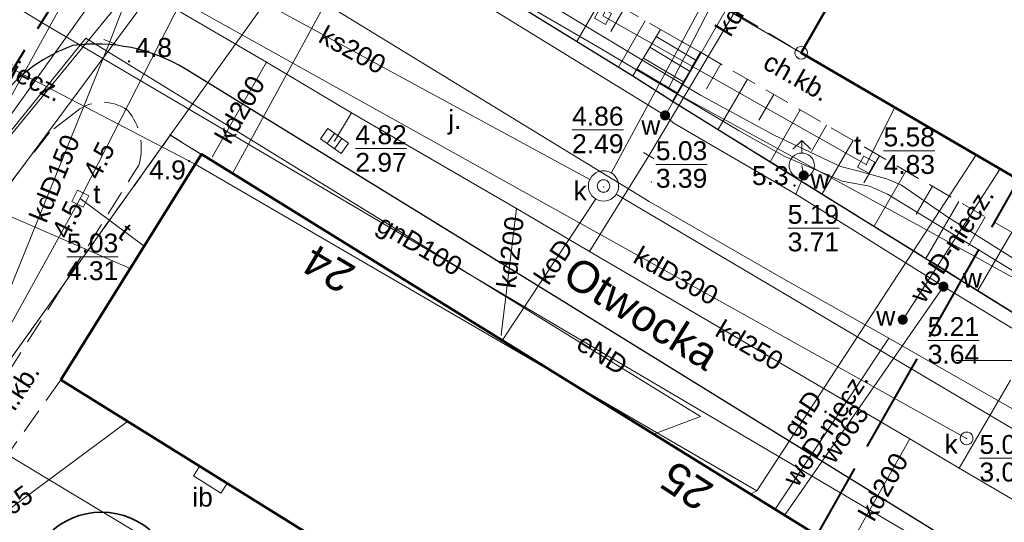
# Model space of a CAD drawing. Extents: x 5477758 to 5478338, y 5918274 to 5918502.
# Tile 63 of 155: x 5477910 to 5477949, y 5918394 to 5918414. Entities that reach past the tile are written whole.
import ezdxf
from ezdxf.enums import TextEntityAlignment as Align

# ---------------------------------------------------------------- set-up
doc = ezdxf.new("R2010")
doc.units = 0
doc.header["$PDSIZE"] = 0.75
for name, pattern in [('PRZER1-1', [2, 1, -1]), ('PRZER2-1', [3, 2, -1]), ('PRZER3-1', [4, 3, -1]), ('PRZER4-1', [5, 4, -1])]:
    doc.linetypes.add(name, pattern=pattern)
doc.layers.get('0').update_dxf_attribs({"linetype": 'CONTINUOUS', "lineweight": 13})
for name, color, linetype, lineweight in [('GELULI_O', 7, 'PRZER3-1', 18), ('GEPADR_O', 236, 'CONTINUOUS', 18), ('GEPPGD', 7, 'CONTINUOUS', 18), ('GESBZO', 7, 'CONTINUOUS', 50), ('GESDZI', 7, 'CONTINUOUS', 18), ('GESUZY', 96, 'PRZER1-1', 18), ('GSLKRW', 7, 'CONTINUOUS', 25), ('GSPPRB', 7, 'CONTINUOUS', 20), ('GSPWPN', 7, 'CONTINUOUS', 13), ('GSPWPN_O', 7, 'CONTINUOUS', 13), ('GSSIIN', 7, 'CONTINUOUS', 18), ('GSSIIN_O', 7, 'CONTINUOUS', 18), ('GSSKOA', 7, 'PRZER3-1', 18), ('GSSKOA_O', 7, 'PRZER3-1', 18), ('GSSKOD', 7, 'PRZER2-1', 18), ('GSSKOD_O', 7, 'PRZER2-1', 18), ('GSSSCK', 7, 'CONTINUOUS', 18), ('GSSZSN', 7, 'PRZER2-1', 18), ('GTGTXT', 7, 'CONTINUOUS', 18), ('GULCPR', 212, 'CONTINUOUS', 18), ('GULCPR_O', 212, 'CONTINUOUS', 18), ('GULEPR', 1, 'CONTINUOUS', 18), ('GULEPR_O', 1, 'CONTINUOUS', 18), ('GULGPR', 2, 'CONTINUOUS', 18), ('GULGPR_O', 2, 'CONTINUOUS', 18), ('GULKPR', 36, 'CONTINUOUS', 18), ('GULKPR_O', 36, 'CONTINUOUS', 18), ('GULTPR', 30, 'CONTINUOUS', 18), ('GULTPR_O', 30, 'CONTINUOUS', 18), ('GULWPR', 5, 'CONTINUOUS', 18), ('GULWPR_O', 5, 'CONTINUOUS', 18), ('GUPIKP', 7, 'CONTINUOUS', 18), ('GUPIWZ', 7, 'CONTINUOUS', 18), ('GUPIWZ_O', 7, 'CONTINUOUS', 18), ('GUPKKS', 36, 'CONTINUOUS', 18), ('GUPKSD', 36, 'CONTINUOUS', 18), ('GUPPRZ', 7, 'CONTINUOUS', 18), ('GUPPRZ_O', 7, 'CONTINUOUS', 18), ('GUPWDT', 5, 'CONTINUOUS', 18), ('GUPWZA', 5, 'CONTINUOUS', 18), ('GUPWZA_O', 5, 'CONTINUOUS', 18), ('GUPZCP', 7, 'CONTINUOUS', 18), ('GUSIKP', 7, 'CONTINUOUS', 18), ('zakres', 150, 'PRZER4-1', 50), ('ZZ_korona', 94, 'CONTINUOUS', 35)]:
    doc.layers.add(name, color=color, linetype=linetype, lineweight=lineweight)
doc.styles.add('GEO-INFO', font='arial.ttf')

# ---------------------------------------------------------------- blocks, each defined once
blk = doc.blocks.new('POINT')
at = {"color": 0}
blk.add_point((0, 0), dxfattribs=at)
blk = doc.blocks.new('EPPGN')
blk.add_hatch(color=0).paths.add_polyline_path([(0, -0.09), (0.027812, -0.085595), (0.052901, -0.072812), (0.072812, -0.052901), (0.085595, -0.027812), (0.09, 0), (0.085595, 0.027812), (0.072812, 0.052901), (0.052901, 0.072812), (0.027812, 0.085595), (0, 0.09), (-0.027812, 0.085595), (-0.052901, 0.072812), (-0.072812, 0.052901), (-0.085595, 0.027812), (-0.09, 0), (-0.085595, -0.027812), (-0.072812, -0.052901), (-0.052901, -0.072812), (-0.027812, -0.085595)])
blk = doc.blocks.new('EPPGS')
at = {"color": 0}
blk.add_lwpolyline([(0, 0.5), (0.154508, 0.475528), (0.293893, 0.404508), (0.404508, 0.293893), (0.475528, 0.154508), (0.5, 0), (0.475528, -0.154508), (0.404508, -0.293893), (0.293893, -0.404508), (0.154508, -0.475528), (0, -0.5), (-0.154508, -0.475528), (-0.293893, -0.404508), (-0.404508, -0.293893), (-0.475528, -0.154508), (-0.5, 0), (-0.475528, 0.154508), (-0.404508, 0.293893), (-0.293893, 0.404508), (-0.154508, 0.475528)], close=True, dxfattribs=at)
blk = doc.blocks.new('KOLO')
blk.add_hatch(color=0).paths.add_polyline_path([(-0.5, 0), (-0.482963, -0.12941), (-0.433013, -0.25), (-0.353553, -0.353553), (-0.25, -0.433013), (-0.12941, -0.482963), (0, -0.5), (0.12941, -0.482963), (0.25, -0.433013), (0.353553, -0.353553), (0.433013, -0.25), (0.482963, -0.12941), (0.5, 0), (0.482963, 0.12941), (0.433013, 0.25), (0.353553, 0.353553), (0.25, 0.433013), (0.12941, 0.482963), (0, 0.5), (-0.12941, 0.482963), (-0.25, 0.433013), (-0.353553, 0.353553), (-0.433013, 0.25), (-0.482963, 0.12941)])
blk = doc.blocks.new('OKRAG_PELNY')
at = {"color": 0}
blk.add_lwpolyline([(0, 0.5), (0.12941, 0.482963), (0.25, 0.433013), (0.353553, 0.353553), (0.433013, 0.25), (0.482963, 0.12941), (0.5, 0), (0.482963, -0.12941), (0.433013, -0.25), (0.353553, -0.353553), (0.25, -0.433013), (0.12941, -0.482963), (0, -0.5), (-0.12941, -0.482963), (-0.25, -0.433013), (-0.353553, -0.353553), (-0.433013, -0.25), (-0.482963, -0.12941), (-0.5, 0), (-0.482963, 0.12941), (-0.433013, 0.25), (-0.353553, 0.353553), (-0.25, 0.433013), (-0.12941, 0.482963)], close=True, dxfattribs=at)
blk = doc.blocks.new('KWADRAT_NIEPRZEZR')
at = {"color": 0}
blk.add_lwpolyline([(-0.5, -0.5), (0.5, -0.5), (0.5, 0.5), (-0.5, 0.5)], close=True, dxfattribs=at)
blk = doc.blocks.new('SUUS02')
at = {"color": 0}
for points in [[(-0.707107, 1.292893), (0, 2), (0.707107, 1.292893)], [(0, 1), (0, 2)]]:
    blk.add_lwpolyline(points, dxfattribs=at)
blk.add_lwpolyline([(0, 1), (0.173648, 0.984808), (0.34202, 0.939693), (0.5, 0.866025), (0.642788, 0.766044), (0.766044, 0.642788), (0.866025, 0.5), (0.939693, 0.34202), (0.984808, 0.173648), (1, 0), (0.984808, -0.173648), (0.939693, -0.34202), (0.866025, -0.5), (0.75575, -0.654861), (0.618159, -0.786053), (0.458227, -0.888835), (0.281733, -0.959493), (0.095056, -0.995472), (-0.095056, -0.995472), (-0.281733, -0.959493), (-0.458227, -0.888835), (-0.618159, -0.786053), (-0.75575, -0.654861), (-0.866025, -0.5), (-0.945001, -0.327068), (-0.989821, -0.142315), (-0.998867, 0.047582), (-0.971812, 0.235759), (-0.909632, 0.415415), (-0.814576, 0.580057), (-0.690079, 0.723734), (-0.540641, 0.841254), (-0.371662, 0.928368), (-0.189251, 0.981929)], close=True, dxfattribs=at)
blk = doc.blocks.new('PION_C')
at = {"color": 0}
blk.add_lwpolyline([(0, 0.5), (0, -0.5)], dxfattribs=at)
blk = doc.blocks.new('SUUS05')
at = {"color": 0}
blk.add_lwpolyline([(0.5, -0.25), (-0.5, -0.25), (-0.5, 0.25), (0.5, 0.25)], close=True, dxfattribs=at)
for points in [[(-0.175, -0.25), (-0.175, 0.25)], [(0.175, -0.25), (0.175, 0.25)]]:
    blk.add_lwpolyline(points, dxfattribs=at)

msp = doc.modelspace()

# ---------------------------------------------------------------- linework, layer by layer
at = {"color": 7, "linetype": 'Continuous', "lineweight": 13, "flags": 128}
msp.add_lwpolyline([(5477947.5, 5918400), (5477952.5, 5918400)], dxfattribs=at)
at = {"layer": 'GESBZO', "color": 7, "linetype": 'Continuous', "lineweight": 50}
msp.add_lwpolyline([(5477947.596, 5918427.361), (5477964.141, 5918455.941), (5477973.257, 5918450.553), (5477957.124, 5918422.592), (5477958.789, 5918421.465), (5477950.46, 5918406.9), (5477941.35, 5918412.22), (5477949.411, 5918426.304)], close=True, dxfattribs=at)
for points in [[(5477911.982, 5918399.231), (5477917.56, 5918408.197), (5477972.897, 5918373.915)], [(5477967.119, 5918364.903), (5477911.982, 5918399.231)]]:
    msp.add_lwpolyline(points, dxfattribs=at)
at = {"layer": 'GESDZI', "color": 7, "linetype": 'Continuous', "lineweight": 18}
for points in [[(5477937.825, 5918494.464), (5477897.61, 5918435.89), (5477897.31, 5918433.06), (5477897.73, 5918431.34), (5477913.96, 5918422.85), (5477918.68, 5918425.35), (5477941.35, 5918412.22), (5477950.46, 5918406.9), (5477958.503, 5918401.94)], [(5477927.041, 5918302.392), (5477865.49, 5918345.57), (5477899.13, 5918390.84), (5477901.96, 5918388.82), (5477916.33, 5918408.95), (5477922.92, 5918418.17), (5477913.96, 5918422.85), (5477897.73, 5918431.34), (5477895.359, 5918432.58)], [(5477958.503, 5918401.94), (5477950.46, 5918406.9), (5477941.35, 5918412.22), (5477918.68, 5918425.35), (5477913.96, 5918422.85), (5477922.92, 5918418.17), (5477916.33, 5918408.95), (5477972.897, 5918373.915)], [(5477972.897, 5918373.915), (5477916.33, 5918408.95), (5477901.96, 5918388.82), (5477899.13, 5918390.84), (5477865.49, 5918345.57), (5477927.041, 5918302.392)]]:
    msp.add_lwpolyline(points, dxfattribs=at)
at = {"layer": 'GESUZY', "color": 96, "linetype": 'PRZER1-1', "lineweight": 18, "ltscale": 0.5}
for points in [[(5477958.503, 5918401.94), (5477950.46, 5918406.9), (5477941.35, 5918412.22), (5477918.68, 5918425.35), (5477913.96, 5918422.85), (5477897.73, 5918431.34), (5477897.31, 5918433.06), (5477897.61, 5918435.89), (5477937.825, 5918494.464)], [(5477937.825, 5918494.464), (5477897.61, 5918435.89), (5477897.31, 5918433.06), (5477897.73, 5918431.34), (5477913.96, 5918422.85), (5477918.68, 5918425.35), (5477941.35, 5918412.22), (5477950.46, 5918406.9), (5477958.503, 5918401.94)], [(5477927.041, 5918302.392), (5477865.49, 5918345.57), (5477899.13, 5918390.84), (5477901.96, 5918388.82), (5477916.33, 5918408.95), (5477972.897, 5918373.915)], [(5477972.897, 5918373.915), (5477916.33, 5918408.95), (5477901.96, 5918388.82), (5477899.13, 5918390.84), (5477865.49, 5918345.57), (5477927.041, 5918302.392)]]:
    msp.add_lwpolyline(points, dxfattribs=at)
at = {"layer": 'GSLKRW', "color": 7, "linetype": 'Continuous', "lineweight": 25}
for points in [[(5477920.002, 5918420.365), (5477922.774, 5918418.644), (5477934.671, 5918411.296), (5477936.246, 5918410.3), (5477952.54, 5918400.183)], [(5477974.636, 5918376.629), (5477959.233, 5918385.576), (5477951.149, 5918390.455), (5477931.59, 5918402.551), (5477916.923, 5918411.582)]]:
    msp.add_lwpolyline(points, dxfattribs=at)
msp.add_lwpolyline([(5477916.923, 5918411.582, 0.17002), (5477912.469, 5918412.502, 0.138117), (5477909.644, 5918410.498), (5477899.436, 5918396.65), (5477887.751, 5918381.183), (5477876.648, 5918366.683), (5477867.96, 5918355.16), (5477862.12, 5918347.42), (5477861.665, 5918346.805)], format="xyb", dxfattribs=at)
at = {"layer": 'GSPPRB', "color": 7, "linetype": 'Continuous', "lineweight": 20}
for p in [(5477935.768, 5918413.141), (5477937.354, 5918412.245), (5477920.145, 5918411.846), (5477934.671, 5918411.296), (5477936.246, 5918410.3), (5477923.516, 5918409.832), (5477945.066, 5918410.05), (5477936.272, 5918409.44), (5477917.56, 5918408.197), (5477948.29, 5918408.168), (5477918.009, 5918408.095), (5477918.802, 5918407.422), (5477949.238, 5918407.614), (5477941.139, 5918406.6), (5477930.059, 5918406.036), (5477915.288, 5918404.546), (5477932.951, 5918404.334), (5477914.736, 5918403.658), (5477929.457, 5918401.019), (5477929.495, 5918400.802), (5477911.982, 5918399.231), (5477914.632, 5918397.581), (5477935.499, 5918397.082), (5477945.657, 5918396.892), (5477947.622, 5918395.734), (5477939.344, 5918394.7), (5477940.313, 5918394.1), (5477940.715, 5918393.893)]:
    msp.add_point(p, dxfattribs=at)
at = {"layer": 'GSSIIN', "color": 7, "linetype": 'Continuous', "lineweight": 18}
msp.add_lwpolyline([(5477918.33, 5918394.733), (5477918.579, 5918395.124), (5477917.492, 5918395.801), (5477917.25, 5918395.421)], close=True, dxfattribs=at)
at = {"layer": 'GSSKOA', "color": 7, "linetype": 'PRZER3-1', "lineweight": 18, "ltscale": 0.5}
for points in [[(5477895.308, 5918432.497, 0.01241), (5477895.353, 5918432.004, 0.157577), (5477897.052, 5918428.743), (5477911.178, 5918420.326, 0.107372), (5477915.322, 5918419.772, 0.229991), (5477917.649, 5918421.865), (5477920.002, 5918420.365), (5477922.774, 5918418.644), (5477934.671, 5918411.296), (5477936.246, 5918410.3), (5477952.54, 5918400.183), (5477955.756, 5918401.59), (5477958.309, 5918402.569), (5477959.059, 5918402.92)], [(5477916.923, 5918411.582, 0.17002), (5477912.469, 5918412.502, 0.138117), (5477909.644, 5918410.498), (5477899.436, 5918396.65), (5477887.751, 5918381.183), (5477876.648, 5918366.683), (5477867.96, 5918355.16), (5477862.12, 5918347.42), (5477861.665, 5918346.805)]]:
    msp.add_lwpolyline(points, format="xyb", dxfattribs=at)
msp.add_lwpolyline([(5477974.636, 5918376.629), (5477959.233, 5918385.576), (5477951.149, 5918390.455), (5477931.59, 5918402.551), (5477916.923, 5918411.582)], dxfattribs=at)
at = {"layer": 'GSSKOD', "color": 7, "linetype": 'PRZER2-1', "lineweight": 18, "ltscale": 0.5}
for points in [[(5477938.77, 5918413.769), (5477941.353, 5918412.218), (5477950.459, 5918406.901), (5477954.279, 5918404.806)], [(5477937.354, 5918412.245), (5477935.768, 5918413.141)], [(5477917.56, 5918408.197), (5477911.982, 5918399.231), (5477905.919, 5918390.686), (5477904.995, 5918389.152), (5477904.268, 5918387.86), (5477908.39, 5918385.079), (5477911.285, 5918383.065), (5477912.686, 5918381.948), (5477913.664, 5918381.047)], [(5477972.895, 5918373.912), (5477917.56, 5918408.197)]]:
    msp.add_lwpolyline(points, dxfattribs=at)
for points in [[(5477909.644, 5918410.498, -0.138117), (5477912.469, 5918412.502, -0.17002), (5477916.923, 5918411.582), (5477931.59, 5918402.551), (5477951.149, 5918390.455), (5477959.233, 5918385.576), (5477974.636, 5918376.629)], [(5477914.641, 5918409.933, 0.359028), (5477912.508, 5918409.806), (5477911.534, 5918409.059)], [(5477900.261, 5918390.369), (5477901, 5918389.887, 0.248684), (5477903.814, 5918389.947), (5477906.674, 5918394.398), (5477915.085, 5918407.763, 0.247475), (5477914.641, 5918409.933)], [(5477911.534, 5918409.059), (5477899.283, 5918393.144, 0.305414), (5477900.261, 5918390.369)]]:
    msp.add_lwpolyline(points, format="xyb", dxfattribs=at)
at = {"layer": 'GSSSCK', "color": 7, "linetype": 'Continuous', "lineweight": 18}
msp.add_lwpolyline([(5477936.246, 5918410.3), (5477934.671, 5918411.296), (5477935.768, 5918413.141), (5477937.354, 5918412.245)], close=True, dxfattribs=at)
at = {"layer": 'GSSSCK', "color": 7, "linetype": 'Continuous', "lineweight": 18, "flags": 128}
for points in [[(5477935.603, 5918412.863), (5477937.174, 5918411.929)], [(5477935.347, 5918412.434), (5477936.926, 5918411.494)], [(5477935.092, 5918412.004), (5477936.679, 5918411.06)], [(5477934.836, 5918411.574), (5477936.431, 5918410.625)]]:
    msp.add_lwpolyline(points, dxfattribs=at)
at = {"layer": 'GSSZSN', "color": 7, "linetype": 'PRZER2-1', "lineweight": 18, "ltscale": 0.5}
for points in [[(5477935.768, 5918413.141), (5477934.671, 5918411.296), (5477922.774, 5918418.644), (5477923.641, 5918420.151)], [(5477923.641, 5918420.151), (5477935.768, 5918413.141)], [(5477955.756, 5918401.59), (5477952.54, 5918400.183), (5477936.246, 5918410.3), (5477937.354, 5918412.245)], [(5477937.354, 5918412.245), (5477955.756, 5918401.59)]]:
    msp.add_lwpolyline(points, dxfattribs=at)
at = {"layer": 'GSSZSN', "color": 7, "linetype": 'Continuous', "lineweight": 18, "flags": 128}
for points in [[(5477933.484, 5918414.461), (5477932.448, 5918412.669)], [(5477934.324, 5918413.976), (5477933.799, 5918413.067)], [(5477935.164, 5918413.49), (5477934.1, 5918411.649)], [(5477938.167, 5918411.774), (5477937.599, 5918410.793)], [(5477939.216, 5918411.167), (5477938.061, 5918409.173)], [(5477940.264, 5918410.56), (5477939.677, 5918409.547)], [(5477941.312, 5918409.953), (5477940.12, 5918407.894)], [(5477942.361, 5918409.346), (5477941.756, 5918408.3)], [(5477943.409, 5918408.739), (5477942.18, 5918406.615)], [(5477944.458, 5918408.132), (5477943.834, 5918407.054)], [(5477945.506, 5918407.524), (5477944.24, 5918405.337)], [(5477946.555, 5918406.917), (5477945.912, 5918405.807)], [(5477947.603, 5918406.31), (5477946.299, 5918404.058)], [(5477948.652, 5918405.703), (5477947.99, 5918404.561)], [(5477949.7, 5918405.096), (5477948.359, 5918402.779)]]:
    msp.add_lwpolyline(points, dxfattribs=at)
at = {"layer": 'GULCPR', "color": 212, "linetype": 'Continuous', "lineweight": 18}
for points in [[(5477918.802, 5918407.422), (5477925.327, 5918419.408), (5477916.527, 5918424.87), (5477923.325, 5918438.156)], [(5477901.249, 5918387.665), (5477914.632, 5918397.581)]]:
    msp.add_lwpolyline(points, dxfattribs=at)
at = {"layer": 'GULEPR', "color": 1, "linetype": 'Continuous', "lineweight": 18}
for points in [[(5477956.997, 5918399.286), (5477946.078, 5918405.328), (5477936.07, 5918410.789), (5477942.415, 5918423.098), (5477922.29, 5918434.078), (5477912.965, 5918439.958), (5477903.098, 5918445.156)], [(5477957.09, 5918399.45), (5477955.548, 5918400.414), (5477947.165, 5918405.69), (5477945.326, 5918406.96), (5477944.742, 5918407.21), (5477944.409, 5918407.308), (5477943.687, 5918407.502), (5477942.91, 5918407.71), (5477940.285, 5918408.946), (5477937.356, 5918410.529), (5477930.158, 5918414.889), (5477924.924, 5918417.889), (5477918.703, 5918421.594), (5477904.953, 5918430.272), (5477898.015, 5918434.574), (5477896.72, 5918434.791)], [(5477956.855, 5918399.036), (5477949.833, 5918403.508), (5477944.777, 5918406.603), (5477944.059, 5918406.92), (5477942.974, 5918407.121), (5477940.705, 5918408.105), (5477938.886, 5918409.123), (5477933.346, 5918412.411), (5477923.958, 5918417.873), (5477918.134, 5918421.314), (5477906.504, 5918428.715), (5477897.757, 5918434.117), (5477896.584, 5918434.328), (5477896.452, 5918434.356)], [(5477935.499, 5918397.082), (5477937.361, 5918397.785), (5477912.983, 5918412.792), (5477909.758, 5918408.797), (5477894.703, 5918390.505), (5477886.307, 5918389.031), (5477885.058, 5918389.937)]]:
    msp.add_lwpolyline(points, dxfattribs=at)
at = {"layer": 'GULGPR', "color": 2, "linetype": 'Continuous', "lineweight": 18}
for points in [[(5477891.124, 5918425.698), (5477899.646, 5918420.458), (5477911.206, 5918413.431), (5477941.239, 5918395.738), (5477961.161, 5918384.007), (5477967.774, 5918379.961), (5477974.238, 5918376.007)], [(5477901.196, 5918416.209), (5477917.311, 5918407.797), (5477931.878, 5918399.322), (5477939.588, 5918394.835)], [(5477939.588, 5918394.835), (5477948.29, 5918408.168)], [(5477939.588, 5918394.835), (5477939.344, 5918394.7)]]:
    msp.add_lwpolyline(points, dxfattribs=at)
at = {"layer": 'GULKPR', "color": 36, "linetype": 'Continuous', "lineweight": 18}
for points in [[(5477949.403, 5918436.363), (5477933.821, 5918407.446)], [(5477942.967, 5918420.979), (5477935.307, 5918408.134)], [(5477932.971, 5918407.191), (5477913.191, 5918417.939)], [(5477956.789, 5918390.358), (5477947.622, 5918395.734), (5477945.657, 5918396.892), (5477932.951, 5918404.334), (5477930.059, 5918406.036), (5477923.516, 5918409.832), (5477920.145, 5918411.846), (5477914.819, 5918414.967), (5477910.792, 5918417.059)], [(5477915.758, 5918414.847), (5477904.421, 5918399.536), (5477906.967, 5918402.974), (5477866.761, 5918348.672)], [(5477913.929, 5918412.651), (5477914.819, 5918414.967)], [(5477947.913, 5918396.914), (5477915.758, 5918414.847)], [(5477909.547, 5918401.817), (5477913.929, 5918412.651)], [(5477918.009, 5918408.095), (5477920.145, 5918411.846)], [(5477922.841, 5918408.715), (5477923.516, 5918409.832)], [(5477935.307, 5918408.134), (5477932.951, 5918404.334)], [(5477961.729, 5918390.199), (5477934.013, 5918406.601)], [(5477929.495, 5918400.802), (5477933.207, 5918406.415)], [(5477929.457, 5918401.019), (5477930.059, 5918406.036)], [(5477938.504, 5918379.01), (5477904.421, 5918399.536)], [(5477949.647, 5918399.225), (5477947.622, 5918395.734)], [(5477943.199, 5918392.533), (5477945.657, 5918396.892)]]:
    msp.add_lwpolyline(points, dxfattribs=at)
at = {"layer": 'GULTPR', "color": 30, "linetype": 'Continuous', "lineweight": 18}
for points in [[(5477894.819, 5918431.703), (5477902.285, 5918427.122), (5477915.001, 5918419.525), (5477909.726, 5918409.968), (5477908.029, 5918406.56)], [(5477908.029, 5918406.56), (5477924.72, 5918426.924)], [(5477922.67, 5918425.86), (5477922.52, 5918425.566), (5477912.874, 5918406.653), (5477912.76, 5918406.43), (5477912.639, 5918406.211), (5477904.061, 5918390.689), (5477903.94, 5918390.47), (5477913.569, 5918382.272), (5477913.76, 5918382.11), (5477913.65, 5918381.879), (5477908.41, 5918370.85), (5477908.262, 5918370.649), (5477904.55, 5918365.6), (5477904.751, 5918365.452), (5477947.345, 5918334.06)], [(5477922.67, 5918425.86), (5477935.673, 5918418.385), (5477935.89, 5918418.26), (5477933.606, 5918413.902), (5477933.49, 5918413.68), (5477943.93, 5918407.78), (5477945.066, 5918410.05)], [(5477908.029, 5918406.56), (5477914.736, 5918403.658)], [(5477912.76, 5918406.43), (5477915.288, 5918404.546)]]:
    msp.add_lwpolyline(points, dxfattribs=at)
at = {"layer": 'GULWPR', "color": 5, "linetype": 'Continuous', "lineweight": 18}
for points in [[(5477935.954, 5918409.731), (5477951.031, 5918435.946), (5477952.118, 5918435.312)], [(5477955.968, 5918397.472), (5477946.993, 5918402.936), (5477941.139, 5918406.6), (5477936.272, 5918409.44), (5477935.954, 5918409.731), (5477922.073, 5918418.277), (5477917.15, 5918417.448), (5477915.953, 5918418.122), (5477894.353, 5918430.945)], [(5477894.488, 5918431.165), (5477897.208, 5918429.641), (5477922.238, 5918414.33), (5477935.328, 5918406.317), (5477940.653, 5918403.243), (5477944.829, 5918400.897), (5477958.681, 5918392.967)], [(5477915.953, 5918418.122), (5477908.77, 5918408.053), (5477881.88, 5918372.15), (5477885.271, 5918369.927)], [(5477941.139, 5918406.6), (5477941.452, 5918407.348), (5477941.374, 5918407.739)], [(5477945.378, 5918401.625), (5477949.238, 5918407.614)], [(5477946.993, 5918402.936), (5477940.715, 5918393.893)], [(5477944.829, 5918400.897), (5477940.313, 5918394.1)]]:
    msp.add_lwpolyline(points, dxfattribs=at)
at = {"layer": 'GUPPRZ_O', "color": 36, "linetype": 'Continuous', "lineweight": 9, "flags": 128}
for points in [[(5477932.266, 5918409.155), (5477934.304, 5918409.155)], [(5477923.668, 5918408.418), (5477925.706, 5918408.418)], [(5477948.421, 5918396.124), (5477950.459, 5918396.124)]]:
    msp.add_lwpolyline(points, dxfattribs=at)
at = {"layer": 'GUPPRZ_O', "color": 30, "linetype": 'Continuous', "lineweight": 9, "flags": 128}
for points in [[(5477944.619, 5918408.33), (5477946.657, 5918408.33)], [(5477912.226, 5918404.117), (5477914.264, 5918404.117)]]:
    msp.add_lwpolyline(points, dxfattribs=at)
at = {"layer": 'GUPPRZ_O', "color": 5, "linetype": 'Continuous', "lineweight": 9, "flags": 128}
for points in [[(5477935.588, 5918407.783), (5477937.627, 5918407.783)], [(5477940.815, 5918405.259), (5477942.853, 5918405.259)], [(5477946.37, 5918400.803), (5477948.408, 5918400.803)]]:
    msp.add_lwpolyline(points, dxfattribs=at)
at = {"layer": 'GUSIKP', "color": 36, "linetype": 'Continuous', "lineweight": 18}
msp.add_lwpolyline([(5477934.112, 5918406.931, 0.57735), (5477933.212, 5918407.451, 1.732051)], format="xyb", close=True, dxfattribs=at)
at = {"layer": 'zakres', "linetype": 'PRZER4-1', "lineweight": 40}
msp.add_lwpolyline([(5477963.54, 5918377.848), (5477941.504, 5918392.244), (5477979.546, 5918459.295), (5477938.033, 5918482.848), (5477904.167, 5918427.813), (5477915.775, 5918420.837), (5477872.982, 5918351.171), (5477887.852, 5918340.978), (5477923.836, 5918315.921)], close=True, dxfattribs=at)
at = {"layer": 'ZZ_korona'}
msp.add_circle((5477913.6, 5918390.983, 10.12), 3, dxfattribs=at)

# ---------------------------------------------------------------- block references
at = {"layer": 'GEPPGD', "color": 7, "lineweight": 18, "xscale": 0.5, "yscale": 0.5}
for name, p in [('EPPGS', (5477941.35, 5918412.22)), ('EPPGN', (5477916.33, 5918408.95))]:
    msp.add_blockref(name, p, dxfattribs=at)
at = {"layer": 'GSPWPN', "color": 7, "lineweight": 13, "xscale": 0.09, "yscale": 0.09}
for p in [(5477914.693, 5918411.873), (5477917.079, 5918407.918), (5477941.085, 5918406.95)]:
    msp.add_blockref('KOLO', p, dxfattribs=at)
at = {"layer": 'GTGTXT', "color": 7, "lineweight": 18}
msp.add_blockref('POINT', (5477935.412, 5918407.093), dxfattribs=at)
at = {"layer": 'GUPIKP', "color": 30, "lineweight": 18, "xscale": 0.5, "yscale": 0.5}
for p in [(5477943.93, 5918407.78), (5477912.76, 5918406.43)]:
    msp.add_blockref('POINT', p, dxfattribs=at)
at = {"layer": 'GUPIWZ', "color": 7, "lineweight": 18, "xscale": 0.5, "yscale": 0.5}
for p, rotation in [((5477933.49, 5918413.68), 330.3715580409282), ((5477943.93, 5918407.78), 61.25301717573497), ((5477912.76, 5918406.43), 63.41105642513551)]:
    msp.add_blockref('KWADRAT_NIEPRZEZR', p, dxfattribs=dict(at, rotation=rotation))
for p in [(5477933.512, 5918406.931), (5477947.913, 5918396.914)]:
    msp.add_blockref('OKRAG_PELNY', p, dxfattribs=at)
at = {"layer": 'GUPKKS', "color": 36, "lineweight": 18, "rotation": 324.7936430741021}
msp.add_blockref('SUUS05', (5477922.841, 5918408.715), dxfattribs=at)
at = {"layer": 'GUPKSD', "color": 36, "lineweight": 18, "xscale": 0.5, "yscale": 0.5}
msp.add_blockref('POINT', (5477947.913, 5918396.914), dxfattribs=at)
at = {"layer": 'GUPPRZ', "color": 5, "lineweight": 18}
for p in [(5477935.954, 5918409.731), (5477941.452, 5918407.348), (5477946.993, 5918402.936)]:
    msp.add_blockref('POINT', p, dxfattribs=at)
at = {"layer": 'GUPPRZ', "color": 36, "lineweight": 18}
for p in [(5477922.841, 5918408.715), (5477933.522, 5918406.891), (5477947.913, 5918396.914)]:
    msp.add_blockref('POINT', p, dxfattribs=at)
at = {"layer": 'GUPPRZ', "color": 30, "lineweight": 18}
for p in [(5477943.93, 5918407.78), (5477912.874, 5918406.653), (5477912.639, 5918406.211), (5477912.76, 5918406.43)]:
    msp.add_blockref('POINT', p, dxfattribs=at)
at = {"layer": 'GUPWDT', "color": 5, "lineweight": 18, "xscale": 0.5, "yscale": 0.5}
msp.add_blockref('SUUS02', (5477941.374, 5918407.739), dxfattribs=at)
at = {"layer": 'GUPWZA', "color": 5, "lineweight": 18, "xscale": 0.4, "yscale": 0.4}
for p, rotation in [((5477935.954, 5918409.731), 148.0375237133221), ((5477941.452, 5918407.348), 248.0736012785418), ((5477946.993, 5918402.936), 328.4388467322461)]:
    msp.add_blockref('KOLO', p, dxfattribs=dict(at, rotation=rotation))
msp.add_blockref('KOLO', (5477945.378, 5918401.625), dxfattribs=at)
at = {"layer": 'GUPZCP', "color": 7, "lineweight": 18, "xscale": 0.5, "yscale": 0.5}
for p, rotation in [((5477913.929, 5918412.651), 68.97990090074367), ((5477935.307, 5918408.134), 238.2020996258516)]:
    msp.add_blockref('PION_C', p, dxfattribs=dict(at, rotation=rotation))

# ---------------------------------------------------------------- texts
at = {"layer": 'GELULI_O', "color": 7, "linetype": 'Continuous', "lineweight": 0, "style": 'GEO-INFO'}
msp.add_text('Otwocka', height=1.25, rotation=328.1726, dxfattribs=at).set_placement((5477935.019, 5918401.884), align=Align.MIDDLE_CENTER)
at = {"layer": 'GEPADR_O', "color": 236, "linetype": 'Continuous', "lineweight": 0, "style": 'GEO-INFO'}
for s, rotation, p in [('24', 149.3499, (5477923.121, 5918402.609)), ('25', 146.9485, (5477937.276, 5918393.974))]:
    msp.add_text(s, height=1.25, rotation=rotation, dxfattribs=at).set_placement(p, align=Align.TOP_LEFT)
at = {"layer": 'GSPWPN_O', "color": 7, "linetype": 'Continuous', "lineweight": 0, "style": 'GEO-INFO'}
for s, p in [('4.8', (5477914.94, 5918412.053)), ('4.9', (5477915.488, 5918407.195)), ('5.3', (5477939.399, 5918406.968))]:
    msp.add_text(s, height=0.75, dxfattribs=at).set_placement(p)
at = {"layer": 'GSSIIN_O', "color": 7, "linetype": 'Continuous', "lineweight": 0, "style": 'GEO-INFO'}
msp.add_text('ib', height=0.75, dxfattribs=at).set_placement((5477917.608, 5918394.596), align=Align.MIDDLE)
at = {"layer": 'GSSKOA_O', "color": 7, "linetype": 'Continuous', "lineweight": 0, "style": 'GEO-INFO'}
msp.add_text('j.', height=0.75, dxfattribs=at).set_placement((5477927.61, 5918409.479), align=Align.MIDDLE)
at = {"layer": 'GSSKOD_O', "color": 7, "linetype": 'Continuous', "lineweight": 0, "style": 'GEO-INFO'}
for rotation, p in [(330.3128, (5477941.183, 5918411.279)), (57.3467, (5477910.107, 5918398.61))]:
    msp.add_text('ch.kb.', height=0.75, rotation=rotation, dxfattribs=at).set_placement(p, align=Align.MIDDLE)
at = {"layer": 'GULCPR_O', "color": 212, "linetype": 'Continuous', "lineweight": 0, "style": 'GEO-INFO'}
msp.add_text('cwD65', height=0.75, rotation=36.5373, dxfattribs=at).set_placement((5477909.449, 5918393.855), align=Align.MIDDLE)
at = {"layer": 'GULEPR_O', "color": 1, "linetype": 'Continuous', "lineweight": 0, "style": 'GEO-INFO'}
msp.add_text('eND', height=0.75, rotation=328.3831, dxfattribs=at).set_placement((5477933.464, 5918400.265), align=Align.MIDDLE_CENTER)
at = {"layer": 'GULGPR_O', "color": 2, "linetype": 'Continuous', "lineweight": 0, "style": 'GEO-INFO'}
for s, rotation, p in [('gnD50-niecz.', 332.4379, (5477909.254, 5918412.003)), ('gnD100', 329.4966, (5477926.223, 5918404.585))]:
    msp.add_text(s, height=0.75, rotation=rotation, dxfattribs=at).set_placement(p, align=Align.MIDDLE_CENTER)
msp.add_text('gnD', height=0.75, rotation=56.8675, dxfattribs=at).set_placement((5477941.504, 5918397.835), align=Align.MIDDLE)
at = {"layer": 'GULKPR_O', "color": 36, "linetype": 'Continuous', "lineweight": 0, "style": 'GEO-INFO'}
for s, rotation, p in [('kdD150', 59.1894, (5477939.137, 5918414.556)), ('kd200', 60.3399, (5477919.077, 5918409.971)), ('kd200', 83.1651, (5477929.8, 5918404.302)), ('kdD300', 330.851, (5477936.399, 5918403.385)), ('kd200', 60.5831, (5477944.594, 5918395.002))]:
    msp.add_text(s, height=0.75, rotation=rotation, dxfattribs=at).set_placement(p, align=Align.MIDDLE)
for s, rotation, p in [('ks200', 331.4802, (5477923.558, 5918412.333)), ('kdD150', 67.9808, (5477911.738, 5918407.234)), ('koD', 56.5207, (5477931.532, 5918403.928)), ('kd250', 329.6432, (5477939.304, 5918400.613))]:
    msp.add_text(s, height=0.75, rotation=rotation, dxfattribs=at).set_placement(p, align=Align.MIDDLE_CENTER)
at = {"layer": 'GULTPR_O', "color": 30, "linetype": 'Continuous', "lineweight": 0, "style": 'GEO-INFO'}
msp.add_text('t', height=0.75, rotation=323.305, dxfattribs=at).set_placement((5477914.536, 5918405.12), align=Align.MIDDLE)
at = {"layer": 'GULWPR_O', "color": 5, "linetype": 'Continuous', "lineweight": 0, "style": 'GEO-INFO'}
for s, rotation, p in [('woD-niecz.', 57.1938, (5477947.308, 5918404.619)), ('woD-niecz.', 56.3962, (5477942.308, 5918397.314)), ('wo63', 55.2334, (5477943.059, 5918397.101))]:
    msp.add_text(s, height=0.75, rotation=rotation, dxfattribs=at).set_placement(p, align=Align.MIDDLE)
at = {"layer": 'GUPIWZ_O', "color": 7, "linetype": 'Continuous', "lineweight": 0, "style": 'GEO-INFO'}
for s, p in [('t', (5477943.731, 5918408.187)), ('k', (5477932.848, 5918406.361)), ('t', (5477913.564, 5918406.245)), ('k', (5477947.559, 5918396.312))]:
    msp.add_text(s, height=0.75, dxfattribs=at).set_placement(p, align=Align.RIGHT)
at = {"layer": 'GUPPRZ_O', "color": 36, "linetype": 'Continuous', "lineweight": 0, "style": 'GEO-INFO'}
for s, p in [('4.86', (5477932.266, 5918409.327)), ('4.82', (5477923.668, 5918408.59)), ('2.49', (5477932.266, 5918408.232)), ('2.97', (5477923.668, 5918407.495)), ('5.08', (5477948.421, 5918396.297)), ('3.06', (5477948.421, 5918395.202))]:
    msp.add_text(s, height=0.75, dxfattribs=at).set_placement(p)
at = {"layer": 'GUPPRZ_O', "color": 30, "linetype": 'Continuous', "lineweight": 0, "style": 'GEO-INFO'}
for s, p in [('5.58', (5477944.619, 5918408.503)), ('4.83', (5477944.619, 5918407.408)), ('5.03', (5477912.226, 5918404.29)), ('4.31', (5477912.226, 5918403.195))]:
    msp.add_text(s, height=0.75, dxfattribs=at).set_placement(p)
for rotation, p in [(62.8507, (5477913.163, 5918407.297)), (64.1467, (5477911.928, 5918404.946))]:
    msp.add_text('4.5', height=0.75, rotation=rotation, dxfattribs=at).set_placement(p, align=Align.MIDDLE_LEFT)
at = {"layer": 'GUPPRZ_O', "color": 5, "linetype": 'Continuous', "lineweight": 0, "style": 'GEO-INFO'}
for s, p in [('5.03', (5477935.588, 5918407.956)), ('3.39', (5477935.588, 5918406.861)), ('5.19', (5477940.815, 5918405.431)), ('3.71', (5477940.815, 5918404.336)), ('5.21', (5477946.37, 5918400.975)), ('3.64', (5477946.37, 5918399.88))]:
    msp.add_text(s, height=0.75, dxfattribs=at).set_placement(p)
at = {"layer": 'GUPWZA_O', "color": 5, "linetype": 'Continuous', "lineweight": 0, "style": 'GEO-INFO'}
for p in [(5477935.766, 5918408.964), (5477942.481, 5918406.822), (5477948.518, 5918402.901), (5477945.083, 5918401.389)]:
    msp.add_text('w', height=0.75, dxfattribs=at).set_placement(p, align=Align.RIGHT)

doc.saveas('drawing.dxf')
